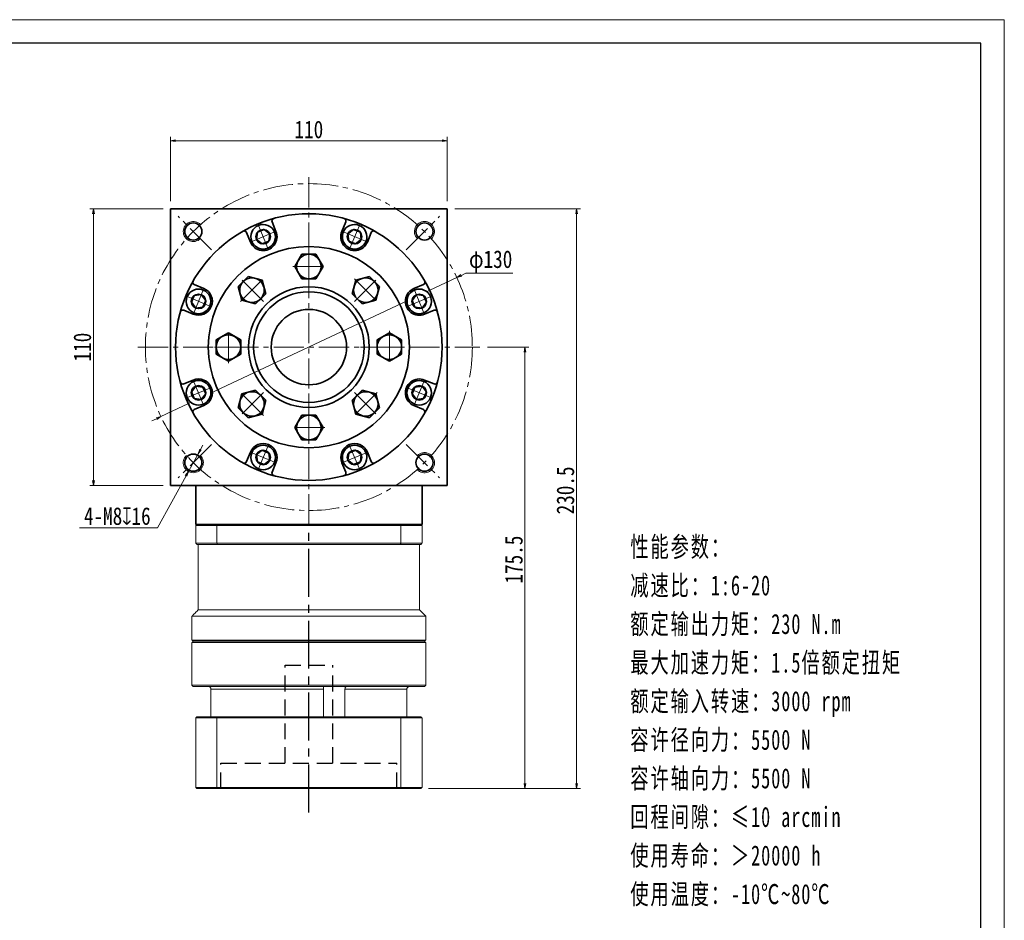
# Model space of a CAD drawing. Header units: millimetres. Extents: x -4 to 779, y -17 to 535.
# Tile 9 of 9: x 387 to 779, y 176 to 535. Entities that reach past the tile are written whole.
import ezdxf

# ---------------------------------------------------------------- set-up
doc = ezdxf.new("R2010")
doc.units = ezdxf.units.MM
doc.set_wipeout_variables(frame=1)
for name, pattern in [('CENTER2', [28.575, 19.05, -3.175, 3.175, -3.175]), ('DASHED2', [9.525, 6.35, -3.175]), ('点画线', [18, 12, -2, 2, -2])]:
    doc.linetypes.add(name, pattern=pattern)
doc.layers.add('3中心线层', color=1, linetype='CENTER2')
doc.layers.add('4虚线层', color=6, linetype='DASHED2')
for name, color, linetype, lineweight in [('EB0', 7, 'Continuous', 35), ('中心线层', 1, '点画线', 18), ('图框_外框线', 7, 'Continuous', 18), ('尺寸线层', 3, 'Continuous', 18), ('粗实线层', 7, 'Continuous', 35)]:
    doc.layers.add(name, color=color, linetype=linetype, lineweight=lineweight)
doc.styles.add('宋体', font='SimSun.ttf', dxfattribs={"width": 0.8})
doc.styles.add('标准', font='txt', dxfattribs={"width": 0.667})
doc.dimstyles.new('A水平标注$0', dxfattribs={"dimtxt": 3.5, "dimasz": 2, "dimexe": 1.5, "dimexo": 3, "dimgap": 1.1, "dimtad": 1, "dimtoh": 1, "dimdec": 4, "dimdsep": 46, "dimtxsty": '宋体', "dimblk": 'OPEN', "dimcen": 3, "dimclrd": 3, "dimclre": 3, "dimclrt": 6, "dimadec": 0, "dimazin": 0, "dimtm": 1e-09, "dimtfac": 1, "dimtdec": 4, "dimtix": 1, "dimtmove": 0, "dimatfit": 3, "dimldrblk": 'OPEN', "dimfxl": 0, "dimlwd": 13, "dimlwe": 13, "dimarcsym": 0})
doc.dimstyles.new('D直径标注φ25', dxfattribs={"dimtxt": 3.5, "dimasz": 2, "dimexe": 1, "dimexo": 3, "dimtad": 1, "dimtoh": 1, "dimdec": 1, "dimdsep": 46, "dimtxsty": '宋体', "dimblk": 'OPEN', "dimcen": 3, "dimclrd": 3, "dimclre": 3, "dimclrt": 130, "dimadec": 0, "dimazin": 0, "dimtm": 1e-09, "dimtfac": 1, "dimtdec": 1, "dimtmove": 0, "dimatfit": 0, "dimldrblk": 'OPEN', "dimfxl": 0, "dimlwd": 13, "dimlwe": 13, "dimarcsym": 0})
doc.dimstyles.new('螺孔(M8-7H)', dxfattribs={"dimtxt": 3.5, "dimasz": 2, "dimexe": 1.25, "dimexo": 3, "dimtad": 1, "dimtoh": 1, "dimdec": 4, "dimdsep": 46, "dimtxsty": '宋体', "dimblk": 'OPEN', "dimcen": 3, "dimclrd": 3, "dimclre": 3, "dimclrt": 2, "dimadec": 0, "dimazin": 0, "dimtm": 1e-09, "dimtfac": 1, "dimtdec": 4, "dimtmove": 0, "dimatfit": 3, "dimldrblk": 'OPEN', "dimfxl": 0, "dimlwd": 9, "dimlwe": 9, "dimarcsym": 0})

# ---------------------------------------------------------------- blocks, each defined once
blk = doc.blocks.new('_Open')
at = {"color": 0, "linetype": 'ByBlock', "lineweight": -2}
for p, q in [((-1, 0.17), (0, 0)), ((-1, -0.17), (0, 0)), ((0, 0), (-1, 0))]:
    blk.add_line(p, q, dxfattribs=at)
blk = doc.blocks.new('*D19')
at = {"layer": 'Defpoints', "color": 0, "transparency": 16777216}
for p in [(561.23, 432.01), (443.57, 376.73)]:
    blk.add_point(p, dxfattribs=at)
at = {"layer": '尺寸线层', "color": 3, "lineweight": 13, "transparency": 16777216}
for p, q in [((443.57, 376.73), (561.23, 432.01)), ((563.04, 432.86), (564.85, 433.71)), ((564.85, 433.71), (583.53, 433.71)), ((441.76, 375.88), (439.95, 375.03))]:
    blk.add_line(p, q, dxfattribs=at)
at = {"layer": '尺寸线层', "color": 3, "lineweight": 13, "transparency": 16777216, "xscale": 2, "yscale": 2, "zscale": 2}
for p, rotation in [((561.23, 432.01), 205.1666998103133), ((443.57, 376.73), 25.16669981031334)]:
    blk.add_blockref('_Open', p, dxfattribs=dict(at, rotation=rotation))
at = {"layer": '尺寸线层', "color": 130, "transparency": 16777216, "insert": (574.69, 438.37), "char_height": 7, "attachment_point": 5, "style": '宋体'}
blk.add_mtext('φ130', dxfattribs=at)
blk = doc.blocks.new('*X8')
at = {"layer": '中心线层', "linetype": '点画线', "lineweight": 18}
for p, q in [((0, -5.64), (0, 5.64)), ((-5.64, 0), (5.64, 0))]:
    blk.add_line(p, q, dxfattribs=at)
at = {"layer": '粗实线层'}
for p, q in [((-2.89, 0), (-1.44, 2.5)), ((-2.89, 0), (-1.44, -2.5)), ((-1.44, 2.5), (1.44, 2.5)), ((2.89, 0), (1.44, 2.5)), ((2.89, 0), (1.44, 2.5)), ((2.89, 0), (1.44, -2.5)), ((-1.44, -2.5), (1.44, -2.5))]:
    blk.add_line(p, q, dxfattribs=at)
blk.add_circle((0, 0), 2.89, dxfattribs=at)
for start, end in [(0, 180), (180, 360)]:
    blk.add_arc((0, 0), 4.89, start, end, dxfattribs=at)
blk = doc.blocks.new('*X10')
at = {"layer": '中心线层', "linetype": '点画线', "lineweight": 18}
for p, q in [((0, -6.4), (0, 6.4)), ((6.4, 0), (-6.4, 0))]:
    blk.add_line(p, q, dxfattribs=at)
at = {"layer": '粗实线层'}
for p, q in [((0, 5.65), (-4.89, 2.82)), ((4.89, 2.82), (0, 5.65)), ((-4.89, 2.82), (-4.89, -2.82)), ((4.89, 2.82), (4.89, -2.82)), ((-4.89, -2.82), (0, -5.65)), ((0, -5.65), (4.89, -2.82))]:
    blk.add_line(p, q, dxfattribs=at)
blk.add_circle((0, 0), 4.89, dxfattribs=at)
blk = doc.blocks.new('2432fgg_2')
at = {"layer": '粗实线层'}
for radius in [24, 22]:
    blk.add_circle((0, 0), radius, dxfattribs=at)
blk.add_wipeout([(-27.11, 0), (-27.11, 0.9), (-27.11, 2.82), (-29.56, 4.23), (-32, 5.65), (-34.45, 4.23), (-36.89, 2.82), (-36.89, 0.9), (-36.89, 0), (-36.89, -2.82), (-34.45, -4.23), (-32, -5.65), (-29.56, -4.23), (-27.11, -2.82)]).dxf.layer = '粗实线层'
blk.add_circle((0, 0), 40, dxfattribs=at)
blk.add_blockref('*X10', (-32, 0), dxfattribs=at)
for points in [[(0, 27.11), (0.9, 27.11), (2.82, 27.11), (4.23, 29.55), (5.65, 32), (4.23, 34.44), (2.82, 36.89), (0.9, 36.89), (0, 36.89), (-2.82, 36.89), (-4.23, 34.44), (-5.65, 32), (-4.23, 29.55), (-2.82, 27.11)], [(-19.17, 19.17), (-18.53, 19.81), (-17.17, 21.17), (-17.9, 23.89), (-18.63, 26.62), (-21.36, 27.35), (-24.09, 28.08), (-25.45, 26.72), (-26.09, 26.09), (-28.08, 24.09), (-27.35, 21.36), (-26.62, 18.63), (-23.89, 17.9), (-21.17, 17.17)], [(19.17, 19.17), (19.81, 18.53), (21.17, 17.17), (23.89, 17.9), (26.62, 18.63), (27.35, 21.36), (28.08, 24.09), (26.72, 25.45), (26.09, 26.09), (24.09, 28.08), (21.36, 27.35), (18.63, 26.62), (17.9, 23.89), (17.17, 21.17)], [(27.11, 0), (27.11, -0.9), (27.11, -2.82), (29.55, -4.23), (32, -5.65), (34.44, -4.23), (36.89, -2.82), (36.89, -0.9), (36.89, 0), (36.89, 2.82), (34.44, 4.23), (32, 5.65), (29.55, 4.23), (27.11, 2.82)], [(-19.17, -19.17), (-19.81, -18.53), (-21.17, -17.17), (-23.89, -17.9), (-26.62, -18.63), (-27.35, -21.36), (-28.08, -24.09), (-26.72, -25.45), (-26.09, -26.09), (-24.09, -28.08), (-21.36, -27.35), (-18.63, -26.62), (-17.9, -23.89), (-17.17, -21.17)], [(19.17, -19.17), (18.53, -19.81), (17.17, -21.17), (17.9, -23.89), (18.63, -26.62), (21.36, -27.35), (24.09, -28.08), (25.45, -26.72), (26.09, -26.09), (28.08, -24.09), (27.35, -21.36), (26.62, -18.63), (23.89, -17.9), (21.17, -17.17)], [(0, -27.11), (-0.9, -27.11), (-2.82, -27.11), (-4.23, -29.56), (-5.65, -32), (-4.23, -34.45), (-2.82, -36.89), (-0.9, -36.89), (0, -36.89), (2.82, -36.89), (4.23, -34.45), (5.65, -32), (4.23, -29.56), (2.82, -27.11)]]:
    blk.add_wipeout(points).dxf.layer = '粗实线层'
for p, rotation in [((0, 32), 270), ((-22.63, 22.63), 315.0000000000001), ((22.63, 22.63), 225.0000000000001), ((32, 0), 180), ((-22.63, -22.63), 45.00000000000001), ((22.63, -22.63), 135.0000000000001), ((0, -32), 90)]:
    blk.add_blockref('*X10', p, dxfattribs=dict(at, rotation=rotation))
blk = doc.blocks.new('*D31')
at = {"layer": 'Defpoints', "color": 0, "transparency": 16777216}
for p in [(557.4, 486.44), (447.4, 459.37), (557.4, 459.37)]:
    blk.add_point(p, dxfattribs=at)
at = {"layer": '尺寸线层', "color": 3, "lineweight": 13, "transparency": 16777216}
for p, q in [((447.4, 462.37), (447.4, 487.94)), ((449.4, 486.44), (555.4, 486.44)), ((557.4, 462.37), (557.4, 487.94))]:
    blk.add_line(p, q, dxfattribs=at)
at = {"layer": '尺寸线层', "color": 3, "lineweight": 13, "transparency": 16777216, "xscale": 2, "yscale": 2, "zscale": 2, "rotation": 180}
blk.add_blockref('_Open', (447.4, 486.44), dxfattribs=at)
at = {"layer": '尺寸线层', "color": 3, "lineweight": 13, "transparency": 16777216, "xscale": 2, "yscale": 2, "zscale": 2}
blk.add_blockref('_Open', (557.4, 486.44), dxfattribs=at)
at = {"layer": '尺寸线层', "color": 6, "transparency": 16777216, "insert": (502.4, 490.86), "char_height": 7, "attachment_point": 5, "style": '宋体', "bg_fill": 3, "box_fill_scale": 1.1, "bg_fill_color": 257, "bg_fill_transparency": 0}
blk.add_mtext('110', dxfattribs=at)
blk = doc.blocks.new('*D32')
at = {"layer": 'Defpoints', "color": 0, "transparency": 16777216}
for p in [(416.75, 459.37), (447.4, 459.37), (447.4, 349.37)]:
    blk.add_point(p, dxfattribs=at)
at = {"layer": '尺寸线层', "color": 3, "lineweight": 13, "transparency": 16777216}
for p, q in [((444.4, 459.37), (415.25, 459.37)), ((416.75, 351.37), (416.75, 457.37)), ((444.4, 349.37), (415.25, 349.37))]:
    blk.add_line(p, q, dxfattribs=at)
at = {"layer": '尺寸线层', "color": 3, "lineweight": 13, "transparency": 16777216, "xscale": 2, "yscale": 2, "zscale": 2}
for p, rotation in [((416.75, 459.37), 90), ((416.75, 349.37), 270)]:
    blk.add_blockref('_Open', p, dxfattribs=dict(at, rotation=rotation))
at = {"layer": '尺寸线层', "color": 6, "transparency": 16777216, "insert": (412.33, 404.37), "char_height": 7, "attachment_point": 5, "rotation": 90, "style": '宋体', "bg_fill": 3, "box_fill_scale": 1.1, "bg_fill_color": 257, "bg_fill_transparency": 0}
blk.add_mtext('110', dxfattribs=at)
blk = doc.blocks.new('*X23')
at = {"layer": '中心线层', "linetype": '点画线', "lineweight": 18}
for p, q in [((0, -5.64), (0, 5.64)), ((-5.64, 0), (5.64, 0))]:
    blk.add_line(p, q, dxfattribs=at)
at = {"layer": '粗实线层'}
for p, q in [((-2.89, 0), (-1.44, 2.5)), ((-2.89, 0), (-1.44, -2.5)), ((-1.44, 2.5), (1.44, 2.5)), ((2.89, 0), (1.44, 2.5)), ((2.89, 0), (1.44, 2.5)), ((2.89, 0), (1.44, -2.5)), ((-1.44, -2.5), (1.44, -2.5))]:
    blk.add_line(p, q, dxfattribs=at)
blk.add_circle((0, 0), 2.89, dxfattribs=at)
for start, end in [(0, 180), (180, 360)]:
    blk.add_arc((0, 0), 4.89, start, end, dxfattribs=at)
blk = doc.blocks.new('*D36')
at = {"layer": 'Defpoints', "color": 0, "transparency": 16777216}
for p in [(570.4, 404.37), (588.34, 404.37), (547, 228.87)]:
    blk.add_point(p, dxfattribs=at)
at = {"layer": '尺寸线层', "color": 3, "lineweight": 13, "transparency": 16777216}
for p, q in [((573.4, 404.37), (589.84, 404.37)), ((588.34, 230.87), (588.34, 402.37)), ((550, 228.87), (589.84, 228.87))]:
    blk.add_line(p, q, dxfattribs=at)
at = {"layer": '尺寸线层', "color": 3, "lineweight": 13, "transparency": 16777216, "xscale": 2, "yscale": 2, "zscale": 2}
for p, rotation in [((588.34, 404.37), 90), ((588.34, 228.87), 270)]:
    blk.add_blockref('_Open', p, dxfattribs=dict(at, rotation=rotation))
at = {"layer": '尺寸线层', "color": 6, "transparency": 16777216, "insert": (583.94, 319.87), "char_height": 7, "attachment_point": 5, "rotation": 90, "style": '宋体', "bg_fill": 3, "box_fill_scale": 1.1, "bg_fill_color": 257, "bg_fill_transparency": 0}
blk.add_mtext('175.5', dxfattribs=at)
blk = doc.blocks.new('*D35')
at = {"layer": 'Defpoints', "color": 0, "transparency": 16777216}
for p in [(557.4, 459.37), (547, 228.87), (608.86, 228.87)]:
    blk.add_point(p, dxfattribs=at)
at = {"layer": '尺寸线层', "color": 3, "lineweight": 13, "transparency": 16777216}
for p, q in [((560.4, 459.37), (610.36, 459.37)), ((608.86, 457.37), (608.86, 230.87)), ((550, 228.87), (610.36, 228.87))]:
    blk.add_line(p, q, dxfattribs=at)
at = {"layer": '尺寸线层', "color": 3, "lineweight": 13, "transparency": 16777216, "xscale": 2, "yscale": 2, "zscale": 2}
for p, rotation in [((608.86, 459.37), 90), ((608.86, 228.87), 270)]:
    blk.add_blockref('_Open', p, dxfattribs=dict(at, rotation=rotation))
at = {"layer": '尺寸线层', "color": 6, "transparency": 16777216, "insert": (604.44, 347.37), "char_height": 7, "attachment_point": 5, "rotation": 90, "style": '宋体', "bg_fill": 3, "box_fill_scale": 1.1, "bg_fill_color": 257, "bg_fill_transparency": 0}
blk.add_mtext('230.5', dxfattribs=at)
blk = doc.blocks.new('*D37')
at = {"color": 3, "lineweight": 9, "transparency": 16777216}
for p, q in [((459.33, 363.67), (460.29, 365.42)), ((458.37, 361.91), (454.52, 354.9)), ((442.23, 332.54), (453.55, 353.15)), ((411.18, 332.54), (442.23, 332.54))]:
    blk.add_line(p, q, dxfattribs=at)
at = {"layer": 'Defpoints', "color": 0, "transparency": 16777216}
for p in [(458.37, 361.91), (454.52, 354.9)]:
    blk.add_point(p, dxfattribs=at)
at = {"color": 3, "lineweight": 9, "transparency": 16777216, "xscale": 2, "yscale": 2, "zscale": 2}
for p, rotation in [((458.37, 361.91), 241.216416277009), ((454.52, 354.9), 61.21641627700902)]:
    blk.add_blockref('_Open', p, dxfattribs=dict(at, rotation=rotation))
at = {"color": 2, "transparency": 16777216, "insert": (426.21, 337.12), "char_height": 7, "attachment_point": 5, "style": '宋体'}
blk.add_mtext('4-M8{\\famgdt|b0|i0|c0|p0;x}{16}', dxfattribs=at)

msp = doc.modelspace()

# ---------------------------------------------------------------- linework, layer by layer
at = {"color": 7, "linetype": 'Continuous', "lineweight": 15}
for p, q in [((457.40463, 333.36935), (465.81228, 333.36935)), ((457.40463, 326.36935), (457.40463, 333.36935)), ((465.99035, 333.86935), (457.90463, 333.86935)), ((465.81228, 333.36935), (538.99698, 333.36935)), ((465.81228, 333.36935), (465.81228, 326.36935)), ((538.81891, 333.86935), (465.99035, 333.86935)), ((538.99698, 326.36935), (538.99698, 333.36935)), ((465.81228, 326.36935), (457.40463, 326.36935)), ((457.90463, 325.86935), (465.99035, 325.86935)), ((538.99698, 326.36935), (465.81228, 326.36935)), ((465.99035, 325.86935), (538.81891, 325.86935)), ((455.90463, 286.86935), (502.40463, 286.86935)), ((502.40463, 287.36935), (456.40463, 287.36935)), ((463.40386, 268.36935), (508.23306, 268.36935)), ((463.40386, 257.36935), (463.40386, 268.36935)), ((508.23306, 268.36935), (508.23306, 257.36935)), ((516.76448, 257.36935), (516.76448, 268.36935)), ((516.76448, 268.36935), (541.4054, 268.36935)), ((541.4054, 268.36935), (541.4054, 257.36935)), ((457.40463, 256.96935), (465.81228, 256.96935)), ((457.40463, 256.96935), (457.40463, 229.26935)), ((465.95466, 257.36935), (457.80463, 257.36935)), ((465.81228, 256.96935), (465.81228, 229.26935)), ((465.81228, 256.96935), (538.99698, 256.96935)), ((538.85459, 257.36935), (465.95466, 257.36935)), ((538.99698, 256.96935), (538.99698, 229.26935)), ((465.81228, 229.26935), (457.40463, 229.26935)), ((457.80463, 228.86935), (465.95466, 228.86935)), ((538.99698, 229.26935), (465.81228, 229.26935)), ((465.95466, 228.86935), (538.85459, 228.86935))]:
    msp.add_line(p, q, dxfattribs=at)
for points in [[(457.90463, 333.86935), (457.40463, 333.36935)], [(465.99035, 333.86935), (465.81228, 333.36935)], [(538.81891, 333.86935), (538.99698, 333.36935)], [(457.40463, 326.36935), (457.90463, 325.86935)], [(458.40463, 299.86935), (458.40463, 325.86935)], [(465.81228, 326.36935), (465.99035, 325.86935)], [(538.99698, 326.36935), (538.81891, 325.86935)], [(455.90463, 297.36935), (458.40463, 299.86935)], [(455.90463, 287.86935), (455.90463, 297.36935)], [(456.40463, 287.36935), (455.90463, 287.86935)], [(455.90463, 286.86935), (456.40463, 287.36935)], [(455.90463, 269.86935), (455.90463, 286.86935)], [(456.40463, 269.36935), (455.90463, 269.86935)], [(457.40463, 256.96935), (457.80463, 257.36935)], [(465.81228, 256.96935), (465.95466, 257.36935)], [(538.99698, 256.96935), (538.85459, 257.36935)], [(457.40463, 229.26935), (457.80463, 228.86935)], [(465.95466, 228.86935), (465.81228, 229.26935)], [(538.85459, 228.86935), (538.99698, 229.26935)]]:
    msp.add_open_spline(points, degree=1, dxfattribs=at)
for points, knots in [([(463.40386, 268.36935), (463.39363, 268.47943), (463.37317, 268.69958), (463.21359, 268.99447), (462.97437, 269.2224), (462.69689, 269.35014), (462.50638, 269.36377), (462.4284, 269.36935)], [0, 0, 0, 0, 0.2090346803, 0.4180270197, 0.631427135, 0.8491383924, 1, 1, 1, 1]), ([(508.20304, 269.24583), (508.20257, 269.23836), (508.1996, 269.19127), (508.21224, 269.00809), (508.22841, 268.71508), (508.23151, 268.48461), (508.23306, 268.36935)], [0, 0, 0, 0, 0.058585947, 0.369068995, 0.684466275, 1, 1, 1, 1]), ([(516.76448, 268.36935), (516.7711, 268.47943), (516.78436, 268.69958), (516.88369, 268.99447), (517.02014, 269.2224), (517.1618, 269.35014), (517.24432, 269.36377), (517.2781, 269.36935)], [0, 0, 0, 0, 0.20903468, 0.41802702, 0.631427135, 0.849138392, 1, 1, 1, 1]), ([(542.38086, 269.36935), (542.36396, 269.36907), (542.23865, 269.367), (542.00642, 269.31367), (541.72576, 269.13842), (541.51686, 268.87501), (541.4173, 268.60116), (541.40843, 268.42835), (541.4054, 268.36935)], [0, 0, 0, 0, 0.032681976, 0.242401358, 0.454080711, 0.670711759, 0.887588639, 1, 1, 1, 1])]:
    msp.add_open_spline(points, degree=3, knots=knots, dxfattribs=at)
at = {"layer": '3中心线层'}
msp.add_line((502.40812, 219.35546), (502.40463, 333.86935), dxfattribs=at)
at = {"layer": '4虚线层'}
for p, q in [((492.90708, 277.86935), (511.90708, 277.86935)), ((492.90778, 238.86935), (492.90708, 277.86935)), ((511.90778, 238.86935), (511.90708, 277.86935)), ((467.40778, 238.86935), (537.40778, 238.86935)), ((467.40796, 228.86935), (467.40778, 238.86935)), ((537.40796, 228.86935), (537.40778, 238.86935))]:
    msp.add_line(p, q, dxfattribs=at)
at = {"layer": 'EB0'}
msp.add_line((547.40463, 333.86935), (457.40463, 333.86935), dxfattribs=at)
msp.add_line((547.40463, 333.86935), (457.40463, 333.86935), dxfattribs=at)
msp.add_line((547.40463, 333.86935), (457.40463, 333.86935), dxfattribs=at)
msp.add_line((547.40463, 333.86935), (457.40463, 333.86935), dxfattribs=at)
at = {"layer": '中心线层'}
for p, q in [((463.68462, 443.08936), (450.40848, 456.3655)), ((541.12464, 443.08936), (554.40078, 456.3655)), ((541.12464, 443.08936), (554.40078, 456.3655)), ((434.40463, 404.36935), (570.40463, 404.36935)), ((534.90463, 404.36935), (521.21965, 404.36935)), ((502.40463, 371.86935), (502.40463, 385.55434)), ((463.68462, 365.64934), (450.40848, 352.3732)), ((463.68462, 365.64934), (450.40848, 352.3732)), ((541.12464, 365.64934), (554.40078, 352.3732)), ((541.12464, 365.64934), (554.40078, 352.3732))]:
    msp.add_line(p, q, dxfattribs=at)
msp.add_circle((502.40463, 404.36935), 65, dxfattribs=at)
at = {"layer": '粗实线层'}
for p, q in [((447.40463, 349.36935), (447.40463, 459.36935)), ((447.40463, 459.36935), (557.40463, 459.36935)), ((447.40463, 349.36935), (447.40463, 459.36935)), ((447.40463, 459.36935), (557.40463, 459.36935)), ((557.40463, 459.36935), (557.40463, 349.36935)), ((557.40463, 459.36935), (557.40463, 349.36935)), ((489.3085, 450.35839), (487.7425, 454.13904)), ((515.50075, 450.35839), (517.06675, 454.13904)), ((479.14583, 446.14887), (477.57983, 449.92953)), ((525.66343, 446.14887), (527.22943, 449.92953)), ((460.62511, 427.62815), (456.84446, 429.19415)), ((544.18415, 427.62815), (547.9648, 429.19415)), ((456.41559, 417.46548), (452.63494, 419.03148)), ((548.39367, 417.46548), (552.17432, 419.03148)), ((456.41559, 391.27323), (452.63494, 389.70723)), ((548.39367, 391.27323), (552.17432, 389.70723)), ((460.62511, 381.11055), (456.84446, 379.54455)), ((544.18415, 381.11055), (547.9648, 379.54455)), ((479.14583, 362.58983), (477.57983, 358.80918)), ((525.66343, 362.58983), (527.22943, 358.80918)), ((489.3085, 358.38032), (487.7425, 354.59966)), ((515.50075, 358.38032), (517.06675, 354.59966)), ((557.40463, 349.36935), (447.40463, 349.36935)), ((557.40463, 349.36935), (447.40463, 349.36935)), ((457.40463, 333.86935), (457.40463, 349.36935)), ((457.40463, 333.86935), (457.40463, 349.36935)), ((547.40463, 333.86935), (547.40463, 349.36935)), ((547.40463, 333.86935), (547.40463, 349.36935))]:
    msp.add_line(p, q, dxfattribs=at)
for centre, radius in [((502.40463, 404.36935), 53), ((456.44269, 450.33129), 3.4), ((456.44269, 450.33129), 3.4), ((548.36657, 450.33129), 3.4), ((548.36657, 450.33129), 3.4), ((548.36657, 450.33129), 3.4), ((548.36657, 450.33129), 3.4), ((456.44269, 358.40741), 3.4), ((456.44269, 358.40741), 3.4), ((456.44269, 358.40741), 3.4), ((456.44269, 358.40741), 3.4), ((548.36657, 358.40741), 3.4), ((548.36657, 358.40741), 3.4), ((548.36657, 358.40741), 3.4), ((548.36657, 358.40741), 3.4)]:
    msp.add_circle(centre, radius, dxfattribs=at)
at = {"layer": '粗实线层', "lineweight": 18}
for centre, start, end in [((456.44269, 450.33129), 43.2367746, 315), ((456.44269, 450.33129), 43.2367746, 315), ((548.36657, 450.33129), 313.2367746, 225), ((548.36657, 450.33129), 313.2367746, 225), ((548.36657, 450.33129), 313.2367746, 225), ((548.36657, 450.33129), 313.2367746, 225), ((456.44269, 358.40741), 133.2367746, 45), ((456.44269, 358.40741), 133.2367746, 45), ((456.44269, 358.40741), 133.2367746, 45), ((456.44269, 358.40741), 133.2367746, 45), ((548.36657, 358.40741), 223.2367746, 135), ((548.36657, 358.40741), 223.2367746, 135), ((548.36657, 358.40741), 223.2367746, 135), ((548.36657, 358.40741), 223.2367746, 135)]:
    msp.add_arc(centre, 4, start, end, dxfattribs=at)
at = {"layer": '粗实线层'}
for centre, radius, start, end in [((488.66638, 454.52173), 1, 105.3191645, 202.5000344), ((516.14288, 454.52173), 1, 337.4999656, 74.6808355), ((476.65595, 449.54684), 1, 22.4999656, 119.6808355), ((484.22717, 448.25363), 5.5, 202.5, 22.5), ((520.58209, 448.25363), 5.5, 157.5, 337.5), ((528.15331, 449.54684), 1, 60.3191645, 157.5000344), ((457.22714, 430.11803), 1, 150.3191645, 247.5000344), ((458.52035, 422.54682), 5.5, 247.5, 67.5), ((546.28891, 422.54682), 5.5, 112.5, 292.5), ((547.58212, 430.11803), 1, 292.4999656, 29.6808355), ((452.25225, 418.1076), 1, 67.4999656, 164.6808355), ((552.557, 418.1076), 1, 15.3191645, 112.5000344), ((458.52035, 386.19189), 5.5, 292.5, 112.5), ((546.28891, 386.19189), 5.5, 67.5, 247.5), ((452.25225, 390.63111), 1, 195.3191645, 292.5000344), ((552.557, 390.63111), 1, 247.4999656, 344.6808355), ((457.22714, 378.62067), 1, 112.4999656, 209.6808355), ((547.58212, 378.62067), 1, 330.3191645, 67.5000344), ((484.22717, 360.48507), 5.5, 337.5, 157.5), ((520.58209, 360.48507), 5.5, 22.5, 202.5), ((476.65595, 359.19186), 1, 240.3191645, 337.5000344), ((528.15331, 359.19186), 1, 202.4999656, 299.6808355), ((488.66638, 354.21698), 1, 157.4999656, 254.6808355), ((516.14288, 354.21698), 1, 285.3191645, 22.5000344)]:
    msp.add_arc(centre, radius, start, end, dxfattribs=at)

# ---------------------------------------------------------------- texts
at = {"layer": '尺寸线层', "insert": (630.22918, 328.96331), "char_height": 6.53184, "width": 126.1759819, "attachment_point": 1, "line_spacing_factor": 1.15057, "style": '标准'}
msp.add_mtext('{\\fNSimSun|b0|i0|c134|p49;\\H1.22477x;\\T1.1;性能参数：\\P减速比：1:6-20\\P额定输出力矩：230 N.m\\P最大加速力矩：1.5倍额定扭矩\\P额定输入转速：3000 rpm\\P容许径向力：5500 N\\P容许轴向力：5500 N\\P回程间隙：≤10 arcmin\\P使用寿命：＞20000 h\\P使用温度：-10℃~80℃}', dxfattribs=at)

# ---------------------------------------------------------------- dimensions: what is measured, and where the dimension line sits
at = {"layer": '尺寸线层'}
dim = msp.add_diameter_dim_2p(p1=(443.5748, 376.72789), p2=(561.23446, 432.01082), dimstyle='D直径标注φ25', override={"dimtxt": 7, "dimgap": 1, "dimpost": 'φ<>', "dimtp": 0.021, "dimtm": 0, "dimtdec": 3, "dimtfill": 0}, dxfattribs=at)
dim.commit()
dim.dimension.update_dxf_attribs({"geometry": '*D19', "text_midpoint": (574.69275, 433.71183), "dimtype": 163})

# ---------------------------------------------------------------- next in the draw order: wipeouts: each hides what was drawn before it
for points in [[(488.74494, 450.12495), (488.36695, 450.85638), (488.36695, 450.85638), (487.48482, 451.90052), (486.34815, 452.65971), (485.04575, 453.07463), (483.6794, 453.11285), (482.35584, 452.7714), (482.35584, 452.7714), (482.35584, 452.7714), (481.17851, 452.07695), (480.23938, 451.08376), (479.61184, 449.86944), (479.34492, 448.52886), (479.45948, 447.16678), (479.45948, 447.16678), (479.45948, 447.16678), (479.7094, 446.38231), (479.7094, 446.38231), (479.7094, 446.38231), (480.34767, 445.27679), (481.25032, 444.37413), (482.35584, 443.73586), (483.58889, 443.40546), (484.86544, 443.40546), (486.09849, 443.73586), (486.09849, 443.73586), (486.09849, 443.73586), (487.40297, 444.53525), (488.39658, 445.69861), (488.98206, 447.11208), (489.10209, 448.6373)], [(525.09986, 446.38231), (525.34978, 447.16678), (525.34978, 447.16678), (525.46434, 448.52886), (525.19742, 449.86944), (524.56988, 451.08376), (523.63075, 452.07695), (522.45341, 452.7714), (522.45341, 452.7714), (522.45341, 452.7714), (521.12986, 453.11285), (519.7635, 453.07463), (518.46111, 452.65971), (517.32444, 451.90052), (516.44231, 450.85638), (516.44231, 450.85638), (516.44231, 450.85638), (516.06432, 450.12495), (516.06432, 450.12495), (516.06432, 450.12495), (515.73393, 448.8919), (515.73393, 447.61536), (516.06432, 446.38231), (516.70259, 445.27679), (517.60525, 444.37413), (518.71077, 443.73586), (518.71077, 443.73586), (518.71077, 443.73586), (520.19843, 443.3787), (521.72364, 443.49874), (523.13711, 444.08422), (524.30048, 445.07783)], [(460.39167, 427.06459), (459.6072, 427.31451), (459.6072, 427.31451), (458.24512, 427.42906), (456.90454, 427.16214), (455.69022, 426.5346), (454.69703, 425.59548), (454.00258, 424.41814), (454.00258, 424.41814), (454.00258, 424.41814), (453.66113, 423.09458), (453.69935, 421.72823), (454.11427, 420.42583), (454.87346, 419.28916), (455.9176, 418.40703), (455.9176, 418.40703), (455.9176, 418.40703), (456.64903, 418.02904), (456.64903, 418.02904), (456.64903, 418.02904), (457.88208, 417.69865), (459.15862, 417.69865), (460.39167, 418.02904), (461.49719, 418.66732), (462.39985, 419.56997), (463.03812, 420.67549), (463.03812, 420.67549), (463.03812, 420.67549), (463.39528, 422.16315), (463.27524, 423.68836), (462.68976, 425.10183), (461.69615, 426.2652)], [(548.16023, 418.02904), (548.89166, 418.40703), (548.89166, 418.40703), (549.9358, 419.28916), (550.69499, 420.42583), (551.1099, 421.72823), (551.14813, 423.09458), (550.80668, 424.41814), (550.80668, 424.41814), (550.80668, 424.41814), (550.11223, 425.59548), (549.11904, 426.5346), (547.90472, 427.16214), (546.56414, 427.42906), (545.20206, 427.31451), (545.20206, 427.31451), (545.20206, 427.31451), (544.41758, 427.06459), (544.41758, 427.06459), (544.41758, 427.06459), (543.31206, 426.42631), (542.40941, 425.52366), (541.77114, 424.41814), (541.44074, 423.18509), (541.44074, 421.90854), (541.77114, 420.67549), (541.77114, 420.67549), (541.77114, 420.67549), (542.57052, 419.37101), (543.73389, 418.37741), (545.14736, 417.79193), (546.67257, 417.67189)], [(456.64903, 390.70966), (455.9176, 390.33167), (455.9176, 390.33167), (454.87346, 389.44954), (454.11427, 388.31287), (453.69935, 387.01048), (453.66113, 385.64412), (454.00258, 384.32057), (454.00258, 384.32057), (454.00258, 384.32057), (454.69703, 383.14323), (455.69022, 382.2041), (456.90454, 381.57656), (458.24512, 381.30964), (459.6072, 381.4242), (459.6072, 381.4242), (459.6072, 381.4242), (460.39167, 381.67412), (460.39167, 381.67412), (460.39167, 381.67412), (461.49719, 382.31239), (462.39985, 383.21505), (463.03812, 384.32057), (463.36852, 385.55362), (463.36852, 386.83016), (463.03812, 388.06321), (463.03812, 388.06321), (463.03812, 388.06321), (462.23874, 389.36769), (461.07537, 390.3613), (459.6619, 390.94678), (458.13669, 391.06682)], [(544.41758, 381.67412), (545.20206, 381.4242), (545.20206, 381.4242), (546.56414, 381.30964), (547.90472, 381.57656), (549.11904, 382.2041), (550.11223, 383.14323), (550.80668, 384.32057), (550.80668, 384.32057), (550.80668, 384.32057), (551.14813, 385.64412), (551.1099, 387.01048), (550.69499, 388.31287), (549.9358, 389.44954), (548.89166, 390.33167), (548.89166, 390.33167), (548.89166, 390.33167), (548.16023, 390.70966), (548.16023, 390.70966), (548.16023, 390.70966), (546.92718, 391.04005), (545.65063, 391.04005), (544.41758, 390.70966), (543.31206, 390.07139), (542.40941, 389.16873), (541.77114, 388.06321), (541.77114, 388.06321), (541.77114, 388.06321), (541.41398, 386.57555), (541.53402, 385.05034), (542.1195, 383.63687), (543.11311, 382.4735)], [(479.7094, 362.3564), (479.45948, 361.57192), (479.45948, 361.57192), (479.34492, 360.20984), (479.61184, 358.86927), (480.23938, 357.65494), (481.17851, 356.66175), (482.35584, 355.9673), (482.35584, 355.9673), (482.35584, 355.9673), (483.6794, 355.62585), (485.04575, 355.66408), (486.34815, 356.079), (487.48482, 356.83818), (488.36695, 357.88233), (488.36695, 357.88233), (488.36695, 357.88233), (488.74494, 358.61375), (488.74494, 358.61375), (488.74494, 358.61375), (489.07533, 359.8468), (489.07533, 361.12335), (488.74494, 362.3564), (488.10666, 363.46192), (487.20401, 364.36457), (486.09849, 365.00285), (486.09849, 365.00285), (486.09849, 365.00285), (484.61083, 365.36), (483.08562, 365.23996), (481.67215, 364.65449), (480.50878, 363.66088)], [(516.06432, 358.61375), (516.44231, 357.88233), (516.44231, 357.88233), (517.32444, 356.83818), (518.46111, 356.079), (519.7635, 355.66408), (521.12986, 355.62585), (522.45341, 355.9673), (522.45341, 355.9673), (522.45341, 355.9673), (523.63075, 356.66175), (524.56988, 357.65494), (525.19742, 358.86927), (525.46434, 360.20984), (525.34978, 361.57192), (525.34978, 361.57192), (525.34978, 361.57192), (525.09986, 362.3564), (525.09986, 362.3564), (525.09986, 362.3564), (524.46159, 363.46192), (523.55894, 364.36457), (522.45341, 365.00285), (521.22037, 365.33324), (519.94382, 365.33324), (518.71077, 365.00285), (518.71077, 365.00285), (518.71077, 365.00285), (517.40629, 364.20346), (516.41268, 363.04009), (515.8272, 361.62662), (515.70717, 360.10141)]]:
    msp.add_wipeout(points).dxf.layer = '粗实线层'

# ---------------------------------------------------------------- next in the draw order: linework, layer by layer
at = {"layer": '粗实线层'}
for p, q in [((489.3085, 450.35839), (487.7425, 454.13904)), ((515.50075, 450.35839), (517.06675, 454.13904)), ((456.41559, 417.46548), (452.63494, 419.03148)), ((548.39367, 417.46548), (552.17432, 419.03148)), ((456.41559, 391.27323), (452.63494, 389.70723)), ((548.39367, 391.27323), (552.17432, 389.70723)), ((489.3085, 358.38032), (487.7425, 354.59966)), ((515.50075, 358.38032), (517.06675, 354.59966))]:
    msp.add_line(p, q, dxfattribs=at)
for centre, start, end in [((488.66638, 454.52173), 105.3191645, 202.5000344), ((516.14288, 454.52173), 337.4999656, 74.6808355), ((476.65595, 449.54684), 22.4999656, 119.6808355), ((528.15331, 449.54684), 60.3191645, 157.5000344), ((457.22714, 430.11803), 150.3191645, 247.5000344), ((547.58212, 430.11803), 292.4999656, 29.6808355), ((452.25225, 418.1076), 67.4999656, 164.6808355), ((552.557, 418.1076), 15.3191645, 112.5000344), ((452.25225, 390.63111), 195.3191645, 292.5000344), ((552.557, 390.63111), 247.4999656, 344.6808355), ((457.22714, 378.62067), 112.4999656, 209.6808355), ((547.58212, 378.62067), 330.3191645, 67.5000344), ((476.65595, 359.19186), 240.3191645, 337.5000344), ((528.15331, 359.19186), 202.4999656, 299.6808355), ((488.66638, 354.21698), 157.4999656, 254.6808355), ((516.14288, 354.21698), 285.3191645, 22.5000344)]:
    msp.add_arc(centre, 1, start, end, dxfattribs=at)

# ---------------------------------------------------------------- next in the draw order: block references
for p, rotation in [((484.22717, 448.25363), 22.5), ((520.58209, 448.25363), 337.5000000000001), ((458.52035, 422.54682), 67.50000000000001), ((546.28891, 422.54682), 292.5000000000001), ((458.52035, 386.19189), 112.5), ((546.28891, 386.19189), 247.5000000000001), ((484.22717, 360.48507), 157.5000000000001), ((520.58209, 360.48507), 202.4999999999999)]:
    msp.add_blockref('*X8', p, dxfattribs=dict(at, rotation=rotation))

# ---------------------------------------------------------------- next in the draw order: block references
msp.add_blockref('2432fgg_2', (502.40463, 404.36935), dxfattribs=at)

# ---------------------------------------------------------------- next in the draw order: linework, layer by layer
at = {"layer": '中心线层'}
for p, q in [((502.40463, 333.86935), (502.40463, 472.36935)), ((463.68462, 443.08936), (450.40848, 456.3655)), ((541.12464, 443.08936), (554.40078, 456.3655)), ((541.12464, 443.08936), (554.40078, 456.3655)), ((434.40463, 404.36935), (570.40463, 404.36935)), ((534.90463, 404.36935), (521.21965, 404.36935)), ((502.40463, 371.86935), (502.40463, 385.55434)), ((463.68462, 365.64934), (450.40848, 352.3732)), ((463.68462, 365.64934), (450.40848, 352.3732)), ((541.12464, 365.64934), (554.40078, 352.3732)), ((541.12464, 365.64934), (554.40078, 352.3732))]:
    msp.add_line(p, q, dxfattribs=at)
msp.add_circle((502.40463, 404.36935), 65, dxfattribs=at)
at = {"layer": '图框_外框线', "color": 3}
msp.add_lwpolyline([(-0.43078, -16.58789), (778.96042, -16.58789), (778.96042, 534.55303), (-0.43078, 534.55303)], close=True, dxfattribs=at)
at = {"layer": '图框_外框线', "color": 3, "lineweight": 25}
msp.add_lwpolyline([(45.96155, -7.30943), (769.68196, -7.30943), (769.68196, 525.27456), (45.96155, 525.27456)], close=True, dxfattribs=at)
at = {"layer": '粗实线层'}
for p, q in [((479.14583, 446.14887), (477.57983, 449.92953)), ((525.66343, 446.14887), (527.22943, 449.92953)), ((460.62511, 427.62815), (456.84446, 429.19415)), ((544.18415, 427.62815), (547.9648, 429.19415)), ((460.62511, 381.11055), (456.84446, 379.54455)), ((544.18415, 381.11055), (547.9648, 379.54455)), ((479.14583, 362.58983), (477.57983, 358.80918)), ((525.66343, 362.58983), (527.22943, 358.80918))]:
    msp.add_line(p, q, dxfattribs=at)
for radius in [53, 15]:
    msp.add_circle((502.40463, 404.36935), radius, dxfattribs=at)
for centre, start, end in [((484.22717, 448.25363), 202.5, 22.5), ((520.58209, 448.25363), 157.5, 337.5), ((458.52035, 422.54682), 247.5, 67.5), ((546.28891, 422.54682), 112.5, 292.5), ((458.52035, 386.19189), 292.5, 112.5), ((546.28891, 386.19189), 67.5, 247.5), ((484.22717, 360.48507), 337.5, 157.5), ((520.58209, 360.48507), 22.5, 202.5)]:
    msp.add_arc(centre, 5.5, start, end, dxfattribs=at)

# ---------------------------------------------------------------- next in the draw order: dimensions: what is measured, and where the dimension line sits
at = {"layer": '尺寸线层'}
dim = msp.add_linear_dim(base=(557.40463, 486.43981), p1=(447.40463, 459.36935), p2=(557.40463, 459.36935), dimstyle='A水平标注$0', override={"dimtxt": 7, "dimgap": 1, "dimdec": 1, "dimpost": '<>', "dimblk": 'Open', "dimtvp": 0.1, "dimtfill": 1, "dimtfillclr": 256}, dxfattribs=at)
dim.commit()
dim.dimension.update_dxf_attribs({"geometry": '*D31', "text_midpoint": (502.40463, 486.43981), "dimtype": 160})

# ---------------------------------------------------------------- next in the draw order: wipeouts: each hides what was drawn before it
for points in [[(488.74494, 450.12495), (488.36695, 450.85638), (488.36695, 450.85638), (487.48482, 451.90052), (486.34815, 452.65971), (485.04575, 453.07463), (483.6794, 453.11285), (482.35584, 452.7714), (482.35584, 452.7714), (482.35584, 452.7714), (481.17851, 452.07695), (480.23938, 451.08376), (479.61184, 449.86944), (479.34492, 448.52886), (479.45948, 447.16678), (479.45948, 447.16678), (479.45948, 447.16678), (479.7094, 446.38231), (479.7094, 446.38231), (479.7094, 446.38231), (480.34767, 445.27679), (481.25032, 444.37413), (482.35584, 443.73586), (483.58889, 443.40546), (484.86544, 443.40546), (486.09849, 443.73586), (486.09849, 443.73586), (486.09849, 443.73586), (487.40297, 444.53525), (488.39658, 445.69861), (488.98206, 447.11208), (489.10209, 448.6373)], [(525.09986, 446.38231), (525.34978, 447.16678), (525.34978, 447.16678), (525.46434, 448.52886), (525.19742, 449.86944), (524.56988, 451.08376), (523.63075, 452.07695), (522.45341, 452.7714), (522.45341, 452.7714), (522.45341, 452.7714), (521.12986, 453.11285), (519.7635, 453.07463), (518.46111, 452.65971), (517.32444, 451.90052), (516.44231, 450.85638), (516.44231, 450.85638), (516.44231, 450.85638), (516.06432, 450.12495), (516.06432, 450.12495), (516.06432, 450.12495), (515.73393, 448.8919), (515.73393, 447.61536), (516.06432, 446.38231), (516.70259, 445.27679), (517.60525, 444.37413), (518.71077, 443.73586), (518.71077, 443.73586), (518.71077, 443.73586), (520.19843, 443.3787), (521.72364, 443.49874), (523.13711, 444.08422), (524.30048, 445.07783)], [(460.39167, 427.06459), (459.6072, 427.31451), (459.6072, 427.31451), (458.24512, 427.42906), (456.90454, 427.16214), (455.69022, 426.5346), (454.69703, 425.59548), (454.00258, 424.41814), (454.00258, 424.41814), (454.00258, 424.41814), (453.66113, 423.09458), (453.69935, 421.72823), (454.11427, 420.42583), (454.87346, 419.28916), (455.9176, 418.40703), (455.9176, 418.40703), (455.9176, 418.40703), (456.64903, 418.02904), (456.64903, 418.02904), (456.64903, 418.02904), (457.88208, 417.69865), (459.15862, 417.69865), (460.39167, 418.02904), (461.49719, 418.66732), (462.39985, 419.56997), (463.03812, 420.67549), (463.03812, 420.67549), (463.03812, 420.67549), (463.39528, 422.16315), (463.27524, 423.68836), (462.68976, 425.10183), (461.69615, 426.2652)], [(548.16023, 418.02904), (548.89166, 418.40703), (548.89166, 418.40703), (549.9358, 419.28916), (550.69499, 420.42583), (551.1099, 421.72823), (551.14813, 423.09458), (550.80668, 424.41814), (550.80668, 424.41814), (550.80668, 424.41814), (550.11223, 425.59548), (549.11904, 426.5346), (547.90472, 427.16214), (546.56414, 427.42906), (545.20206, 427.31451), (545.20206, 427.31451), (545.20206, 427.31451), (544.41758, 427.06459), (544.41758, 427.06459), (544.41758, 427.06459), (543.31206, 426.42631), (542.40941, 425.52366), (541.77114, 424.41814), (541.44074, 423.18509), (541.44074, 421.90854), (541.77114, 420.67549), (541.77114, 420.67549), (541.77114, 420.67549), (542.57052, 419.37101), (543.73389, 418.37741), (545.14736, 417.79193), (546.67257, 417.67189)], [(456.64903, 390.70966), (455.9176, 390.33167), (455.9176, 390.33167), (454.87346, 389.44954), (454.11427, 388.31287), (453.69935, 387.01048), (453.66113, 385.64412), (454.00258, 384.32057), (454.00258, 384.32057), (454.00258, 384.32057), (454.69703, 383.14323), (455.69022, 382.2041), (456.90454, 381.57656), (458.24512, 381.30964), (459.6072, 381.4242), (459.6072, 381.4242), (459.6072, 381.4242), (460.39167, 381.67412), (460.39167, 381.67412), (460.39167, 381.67412), (461.49719, 382.31239), (462.39985, 383.21505), (463.03812, 384.32057), (463.36852, 385.55362), (463.36852, 386.83016), (463.03812, 388.06321), (463.03812, 388.06321), (463.03812, 388.06321), (462.23874, 389.36769), (461.07537, 390.3613), (459.6619, 390.94678), (458.13669, 391.06682)], [(544.41758, 381.67412), (545.20206, 381.4242), (545.20206, 381.4242), (546.56414, 381.30964), (547.90472, 381.57656), (549.11904, 382.2041), (550.11223, 383.14323), (550.80668, 384.32057), (550.80668, 384.32057), (550.80668, 384.32057), (551.14813, 385.64412), (551.1099, 387.01048), (550.69499, 388.31287), (549.9358, 389.44954), (548.89166, 390.33167), (548.89166, 390.33167), (548.89166, 390.33167), (548.16023, 390.70966), (548.16023, 390.70966), (548.16023, 390.70966), (546.92718, 391.04005), (545.65063, 391.04005), (544.41758, 390.70966), (543.31206, 390.07139), (542.40941, 389.16873), (541.77114, 388.06321), (541.77114, 388.06321), (541.77114, 388.06321), (541.41398, 386.57555), (541.53402, 385.05034), (542.1195, 383.63687), (543.11311, 382.4735)], [(479.7094, 362.3564), (479.45948, 361.57192), (479.45948, 361.57192), (479.34492, 360.20984), (479.61184, 358.86927), (480.23938, 357.65494), (481.17851, 356.66175), (482.35584, 355.9673), (482.35584, 355.9673), (482.35584, 355.9673), (483.6794, 355.62585), (485.04575, 355.66408), (486.34815, 356.079), (487.48482, 356.83818), (488.36695, 357.88233), (488.36695, 357.88233), (488.36695, 357.88233), (488.74494, 358.61375), (488.74494, 358.61375), (488.74494, 358.61375), (489.07533, 359.8468), (489.07533, 361.12335), (488.74494, 362.3564), (488.10666, 363.46192), (487.20401, 364.36457), (486.09849, 365.00285), (486.09849, 365.00285), (486.09849, 365.00285), (484.61083, 365.36), (483.08562, 365.23996), (481.67215, 364.65449), (480.50878, 363.66088)], [(516.06432, 358.61375), (516.44231, 357.88233), (516.44231, 357.88233), (517.32444, 356.83818), (518.46111, 356.079), (519.7635, 355.66408), (521.12986, 355.62585), (522.45341, 355.9673), (522.45341, 355.9673), (522.45341, 355.9673), (523.63075, 356.66175), (524.56988, 357.65494), (525.19742, 358.86927), (525.46434, 360.20984), (525.34978, 361.57192), (525.34978, 361.57192), (525.34978, 361.57192), (525.09986, 362.3564), (525.09986, 362.3564), (525.09986, 362.3564), (524.46159, 363.46192), (523.55894, 364.36457), (522.45341, 365.00285), (521.22037, 365.33324), (519.94382, 365.33324), (518.71077, 365.00285), (518.71077, 365.00285), (518.71077, 365.00285), (517.40629, 364.20346), (516.41268, 363.04009), (515.8272, 361.62662), (515.70717, 360.10141)]]:
    msp.add_wipeout(points).dxf.layer = '粗实线层'

# ---------------------------------------------------------------- next in the draw order: block references
at = {"layer": '粗实线层'}
for p, rotation in [((484.22717, 448.25363), 22.5), ((520.58209, 448.25363), 337.5000000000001), ((458.52035, 422.54682), 67.50000000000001), ((546.28891, 422.54682), 292.5000000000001), ((458.52035, 386.19189), 112.5), ((546.28891, 386.19189), 247.5000000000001), ((484.22717, 360.48507), 157.5000000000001), ((520.58209, 360.48507), 202.4999999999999)]:
    msp.add_blockref('*X23', p, dxfattribs=dict(at, rotation=rotation))

# ---------------------------------------------------------------- next in the draw order: dimensions: what is measured, and where the dimension line sits
at = {"layer": '尺寸线层'}
dim = msp.add_linear_dim(base=(416.75143, 459.36935), p1=(447.40463, 349.36935), p2=(447.40463, 459.36935), angle=90, dimstyle='A水平标注$0', override={"dimtxt": 7, "dimgap": 1, "dimdec": 1, "dimpost": '<>', "dimblk": 'Open', "dimtvp": 0.1, "dimtfill": 1, "dimtfillclr": 256}, dxfattribs=at)
dim.commit()
dim.dimension.update_dxf_attribs({"geometry": '*D32', "text_midpoint": (416.75143, 404.36935), "dimtype": 160})

# ---------------------------------------------------------------- next in the draw order: block references
at = {"layer": '粗实线层'}
msp.add_blockref('2432fgg_2', (502.40463, 404.36935), dxfattribs=at)

# ---------------------------------------------------------------- next in the draw order: dimensions: what is measured, and where the dimension line sits
dim = msp.add_diameter_dim_2p(p1=(458.3687, 361.91319), p2=(454.51668, 354.90163), text='4-M<>{\\famgdt|b0|i0|c0|p0;x}{16}', dimstyle='螺孔(M8-7H)', override={"dimtxt": 7, "dimgap": 1, "dimpost": '<>', "dimcen": 0, "dimtvp": 0.1, "dimtfill": 0})
dim.commit()
dim.dimension.update_dxf_attribs({"geometry": '*D37', "text_midpoint": (426.20689, 332.5436), "dimtype": 163})

# ---------------------------------------------------------------- next in the draw order: linework, layer by layer
at = {"layer": '图框_外框线', "color": 3}
msp.add_lwpolyline([(-0.43078, -16.58789), (778.96042, -16.58789), (778.96042, 534.55303), (-0.43078, 534.55303)], close=True, dxfattribs=at)
at = {"layer": '图框_外框线', "color": 3, "lineweight": 25}
msp.add_lwpolyline([(45.96155, -7.30943), (769.68196, -7.30943), (769.68196, 525.27456), (45.96155, 525.27456)], close=True, dxfattribs=at)
at = {"layer": '粗实线层'}
msp.add_circle((502.40463, 404.36935), 15, dxfattribs=at)

# ---------------------------------------------------------------- next in the draw order: dimensions: what is measured, and where the dimension line sits
at = {"layer": '尺寸线层'}
dim = msp.add_linear_dim(base=(588.33738, 404.36935), p1=(547.00463, 228.86935), p2=(570.40463, 404.36935), angle=90, dimstyle='A水平标注$0', override={"dimtxt": 7, "dimgap": 1, "dimtad": 1, "dimdec": 1, "dimlfac": 1, "dimpost": '<>', "dimse1": 0, "dimse2": 0, "dimsd1": 0, "dimsd2": 0, "dimtofl": 1, "dimtvp": 0.1}, dxfattribs=at)
dim.commit()
dim.dimension.update_dxf_attribs({"geometry": '*D36', "text_midpoint": (588.33738, 319.86914), "dimtype": 160})

# ---------------------------------------------------------------- next in the draw order: dimensions: what is measured, and where the dimension line sits
dim = msp.add_linear_dim(base=(608.85745, 228.86935), p1=(557.40463, 459.36935), p2=(547.00463, 228.86935), angle=90, dimstyle='A水平标注$0', override={"dimtxt": 7, "dimgap": 1, "dimdec": 1, "dimpost": '<>', "dimblk": 'Open', "dimtvp": 0.1, "dimtfill": 1, "dimtfillclr": 256}, dxfattribs=at)
dim.commit()
dim.dimension.update_dxf_attribs({"geometry": '*D35', "text_midpoint": (608.85745, 347.36914), "dimtype": 160})

# ---------------------------------------------------------------- next in the draw order: linework, layer by layer
at = {"color": 7, "linetype": 'Continuous', "lineweight": 15}
for p, q in [((546.90463, 333.86935), (538.81891, 333.86935)), ((538.99698, 333.36935), (547.40463, 333.36935)), ((547.40463, 333.36935), (547.40463, 326.36935)), ((538.81891, 325.86935), (546.90463, 325.86935)), ((547.40463, 326.36935), (538.99698, 326.36935)), ((546.40463, 299.86935), (458.40463, 299.86935)), ((548.90463, 297.36935), (455.90463, 297.36935)), ((548.90463, 287.86935), (455.90463, 287.86935)), ((456.40463, 287.36935), (548.40463, 287.36935)), ((548.40463, 287.36935), (502.40463, 287.36935)), ((502.40463, 286.86935), (548.90463, 286.86935)), ((548.90463, 269.86935), (455.90463, 269.86935)), ((456.40463, 269.36935), (548.40463, 269.36935)), ((547.00463, 257.36935), (538.85459, 257.36935)), ((538.99698, 256.96935), (547.40463, 256.96935)), ((547.40463, 256.96935), (547.40463, 229.26935)), ((538.85459, 228.86935), (547.00463, 228.86935)), ((547.40463, 229.26935), (538.99698, 229.26935))]:
    msp.add_line(p, q, dxfattribs=at)
for points in [[(546.90463, 333.86935), (547.40463, 333.36935)], [(546.40463, 325.86935), (546.40463, 299.86935)], [(546.90463, 325.86935), (547.40463, 326.36935)], [(546.40463, 299.86935), (548.90463, 297.36935)], [(548.90463, 297.36935), (548.90463, 287.86935)], [(548.90463, 287.86935), (548.40463, 287.36935)], [(548.40463, 287.36935), (548.90463, 286.86935)], [(548.90463, 286.86935), (548.90463, 269.86935)], [(548.90463, 269.86935), (548.40463, 269.36935)], [(547.00463, 257.36935), (547.40463, 256.96935)], [(547.00463, 228.86935), (547.40463, 229.26935)]]:
    msp.add_open_spline(points, degree=1, dxfattribs=at)
at = {"layer": 'EB0'}
msp.add_line((547.40463, 333.86935), (457.40463, 333.86935), dxfattribs=at)
msp.add_line((547.40463, 333.86935), (457.40463, 333.86935), dxfattribs=at)

doc.saveas('drawing.dxf')
